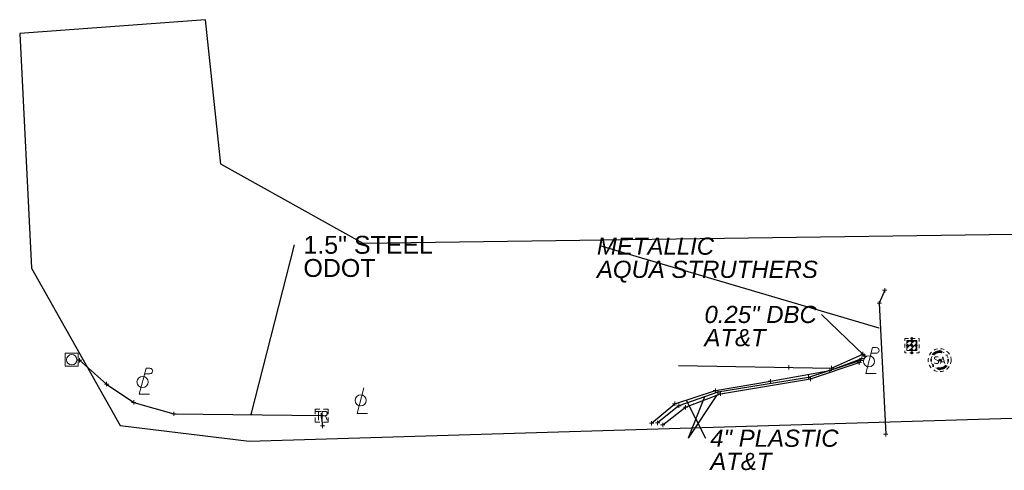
# Model space of a CAD drawing. Header units: feet. Extents: x 2474969 to 2485206, y 498780 to 500682.
# Tile 60 of 69: x 2483511 to 2483741, y 500177 to 500282. Entities that reach past the tile are written whole.
import ezdxf

# ---------------------------------------------------------------- set-up
doc = ezdxf.new("R2010")
doc.units = ezdxf.units.FT
doc.header["$MEASUREMENT"] = 0
for name, pattern in [('DGN Style 1', [0.063228, 0.000105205, -0.063123]), ('DGN Style 2', [0.017105, 0.010263, -0.006842]), ('DGN Style 4', [0.027369, 0.013684, -0.006842, 0, -0.006842]), ('DGN Style 5', [0.011974, 0.005132, -0.006842]), ('DGN Style 6', [6.093386, 0.003204, -1.281469, 2.242571, -1.281469, 0.003204, -1.281469]), ('DGN Style 7', [0.034211, 0.015395, -0.006842, 0.005132, -0.006842]), ('drainage01', [1.6, 0.85, -0.75]), ('interconnectex', [0]), ('OhDOT_USTN2', [0.11, 0.069, -0.041])]:
    doc.linetypes.add(name, pattern=pattern)
for name, color, linetype in [('DR_X_Cells', 151, 'OhDOT_USTN2'), ('GK_Drainage_Nodes', 7, 'Continuous'), ('LT_X_Poles', 2, 'Continuous'), ('SG_X_Interconnect_Cable', 7, 'interconnectex'), ('SG_X_Poles', 7, 'Continuous'), ('SG_X_PullBox', 7, 'Continuous'), ('TX_X_10', 7, 'Continuous'), ('UT_X_Misc_Cells', 7, 'Continuous'), ('UT_X_Sanitary_Cells', 3, 'Continuous'), ('UT_X_Telecom', 30, 'teleex'), ('UT_X_Water', 133, 'waterex')]:
    doc.layers.add(name, color=color, linetype=linetype)
for name, color, linetype, lineweight in [('DR_X_Cells (Construction)', 5, 'DGN Style 2', 0), ('GK_Drainage_Nodes (Construction)', 7, 'Continuous', 53), ('SG_X_PullBox (Construction)', 7, 'Continuous', 0), ('UT_X_Sanitary_Cells (Construction)', 3, 'Continuous', 0)]:
    doc.layers.add(name, color=color, linetype=linetype, lineweight=lineweight)
doc.layers.add('SV_X_Shot_Marker (Construction)', color=2, linetype='Continuous', lineweight=0, transparency=0.5)
doc.styles.add('Slanted-Normal LS 0.50', font='ariali.ttf', dxfattribs={"height": 0.14})
doc.styles.get("Standard").update_dxf_attribs({"font": 'arial.ttf'})
doc.styles.add('Standard-Linetype-Ex', font='font30.shx')
doc.styles.add('Style-Arial', font='arial.ttf')
doc.linetypes.add('teleex', pattern='A,0.2,-0.1,0.2,-0.1,0.2,-0.1,0.2,-0.1,["T",Standard-Linetype-Ex,S=0.14,R=0,X=0,Y=-0.05],-0.2', length=1.4)
doc.linetypes.add('waterex', pattern='A,0.2,-0.1,0.2,-0.1,0.2,-0.1,0.2,-0.1,["W",Standard-Linetype-Ex,S=0.14,R=0,X=0,Y=-0.05],-0.2', length=1.4)
doc.dimstyles.get("Standard").update_dxf_attribs({"dimtxt": 0.18, "dimasz": 0.18, "dimexe": 0.18, "dimexo": 0.0625, "dimgap": 0.09, "dimtad": 0, "dimtih": 1, "dimtoh": 1, "dimdec": 4, "dimzin": 0, "dimdsep": 46, "dimtxsty": 'Standard', "dimcen": 0.09, "dimadec": 0, "dimazin": 0, "dimtfac": 1, "dimtdec": 4, "dimtofl": 0, "dimtmove": 0, "dimatfit": 3, "dimfxl": 1, "dimtolj": 1, "dimtzin": 0, "dimarcsym": 0})

# ---------------------------------------------------------------- blocks, each defined once
blk = doc.blocks.new('MH1D-X-SAN_14')
at = {"layer": 'GK_Drainage_Nodes (Construction)', "color": 254, "linetype": 'DGN Style 6', "lineweight": 53}
blk.add_circle((0, 0), 2, dxfattribs=at)
at = {"layer": 'GK_Drainage_Nodes (Construction)', "color": 6, "linetype": 'DGN Style 1', "lineweight": 53}
blk.add_point((0, 2), dxfattribs=at)
at = {"layer": 'GK_Drainage_Nodes (Construction)', "color": 5, "linetype": 'DGN Style 7', "lineweight": 53}
blk.add_point((0, 0), dxfattribs=at)
at = {"layer": 'GK_Drainage_Nodes (Construction)', "color": 1, "linetype": 'DGN Style 5', "lineweight": 53}
blk.add_point((0, 0), dxfattribs=at)
at = {"layer": 'GK_Drainage_Nodes (Construction)', "color": 2, "linetype": 'DGN Style 4', "lineweight": 53}
blk.add_point((0, 0), dxfattribs=at)
at = {"layer": 'GK_Drainage_Nodes (Construction)', "color": 30, "linetype": 'DGN Style 2', "lineweight": 53}
blk.add_point((0, -2), dxfattribs=at)
at = {"layer": 'UT_X_Sanitary_Cells', "color": 3, "linetype": 'Continuous', "lineweight": 0, "flags": 128}
for points in [[(-0.33, 0.69), (-0.36, 0.71), (-0.4, 0.74), (-0.51, 0.77), (-0.65, 0.8), (-0.75, 0.8), (-0.79, 0.8), (-0.95, 0.76), (-1.09, 0.69), (-1.18, 0.59), (-1.2, 0.48), (-1.2, 0.41), (-1.18, 0.31), (-1.08, 0.22), (-0.38, -0.16), (-0.32, -0.21), (-0.29, -0.26), (-0.27, -0.33), (-0.27, -0.41), (-0.28, -0.48), (-0.29, -0.54), (-0.32, -0.6), (-0.35, -0.65), (-0.37, -0.69), (-0.41, -0.72), (-0.45, -0.75), (-0.5, -0.77), (-0.53, -0.79), (-0.65, -0.8), (-0.82, -0.8), (-0.94, -0.77), (-1.1, -0.69), (-1.2, -0.61)], [(0.21, -0.8), (0.71, 0.8), (1.2, -0.8)], [(1.08, -0.42), (0.34, -0.42)]]:
    blk.add_lwpolyline(points, dxfattribs=at)
at = {"layer": 'UT_X_Sanitary_Cells', "linetype": 'drainage01', "lineweight": 0}
blk.add_circle((0, 0), 2.67, dxfattribs=at)
at = {"layer": 'UT_X_Sanitary_Cells (Construction)', "color": 251, "linetype": 'drainage01', "lineweight": 0}
blk.add_circle((0, 0), 2, dxfattribs=at)
blk = doc.blocks.new('CB22B-X_9')
at = {"layer": 'DR_X_Cells', "color": 5, "linetype": 'Continuous', "lineweight": 0}
for p, q in [((-1.15, -0.61), (0.61, 1.15)), ((-1.15, 0.52), (-0.52, 1.15)), ((-0.55, -1.15), (1.15, 0.55)), ((0.58, -1.15), (1.15, -0.58))]:
    blk.add_line(p, q, dxfattribs=at)
at = {"layer": 'DR_X_Cells', "color": 4, "linetype": 'drainage01', "lineweight": 0}
blk.add_3dface([(-1.67, 1.67), (1.67, 1.67), (1.67, -1.67), (-1.67, -1.67)], dxfattribs=at)
at = {"layer": 'DR_X_Cells', "color": 5, "linetype": 'Continuous', "lineweight": 0}
blk.add_3dface([(-1.15, 1.15), (1.15, 1.15), (1.15, -1.15), (-1.15, -1.15)], dxfattribs=at)
at = {"layer": 'DR_X_Cells (Construction)', "color": 251, "linetype": 'drainage01', "lineweight": 0}
blk.add_3dface([(-1, 1), (1, 1), (1, -1), (-1, -1)], dxfattribs=at)
at = {"layer": 'GK_Drainage_Nodes (Construction)', "color": 254, "linetype": 'DGN Style 6', "lineweight": 53}
for p in [(-1, 0), (0, 1), (1, 0), (0, -1)]:
    blk.add_point(p, dxfattribs=at)
at = {"layer": 'GK_Drainage_Nodes (Construction)', "color": 30, "linetype": 'DGN Style 2', "lineweight": 53}
blk.add_point((0, 1.67), dxfattribs=at)
at = {"layer": 'GK_Drainage_Nodes (Construction)', "color": 5, "linetype": 'DGN Style 7', "lineweight": 53}
blk.add_point((0, 0), dxfattribs=at)
at = {"layer": 'GK_Drainage_Nodes (Construction)', "color": 1, "linetype": 'DGN Style 5', "lineweight": 53}
blk.add_point((0, 0), dxfattribs=at)
at = {"layer": 'GK_Drainage_Nodes (Construction)', "color": 2, "linetype": 'DGN Style 4', "lineweight": 53}
blk.add_point((0, 0), dxfattribs=at)
at = {"layer": 'GK_Drainage_Nodes (Construction)', "color": 6, "linetype": 'DGN Style 1', "lineweight": 53}
blk.add_point((0, -1.67), dxfattribs=at)
blk = doc.blocks.new('PLP_14')
at = {"layer": 'UT_X_Misc_Cells', "color": 1, "linetype": 'Continuous', "lineweight": 0}
for p, q in [((0.043, 0.16), (0.085, 0.16)), ((0.026, 0.096), (0.085, 0.096))]:
    blk.add_line(p, q, dxfattribs=at)
at = {"layer": 'UT_X_Misc_Cells', "color": 1, "linetype": 'Continuous', "lineweight": 0, "flags": 128}
blk.add_lwpolyline([(0.043, 0.16), (-0.037, -0.14), (0.083, -0.14)], dxfattribs=at)
at = {"layer": 'UT_X_Misc_Cells', "color": 1, "linetype": 'Continuous', "lineweight": 0}
blk.add_circle((0, 0), 0.065, dxfattribs=at)
at = {"layer": 'UT_X_Misc_Cells', "color": 1, "linetype": 'Continuous', "lineweight": 0, "extrusion": (0, 0, -1)}
blk.add_arc((-0.086, 0.128), 0.0319, 88.8767, 271.1233, dxfattribs=at)
blk = doc.blocks.new('LPOLE_7')
at = {"layer": 'LT_X_Poles', "color": 34, "linetype": 'Continuous', "lineweight": 0, "flags": 128}
blk.add_lwpolyline([(0.039, 0.148), (-0.039, -0.152), (0.079, -0.152)], dxfattribs=at)
at = {"layer": 'LT_X_Poles', "color": 34, "linetype": 'Continuous', "lineweight": 0}
blk.add_circle((0, 0), 0.065, dxfattribs=at)
blk = doc.blocks.new('SIGPB_22')
at = {"layer": 'SG_X_PullBox', "color": 7, "linetype": 'Continuous', "lineweight": 0, "flags": 128}
for points in [[(-0.02, 0.075), (-0.075, 0.075), (-0.075, 0.02)], [(-0.068, 0.05), (-0.006, 0.05)], [(-0.036, 0.05), (-0.036, -0.05)], [(0.006, -0.05), (0.006, 0.05), (0.043, 0.05), (0.047, 0.049), (0.053, 0.048), (0.055, 0.046), (0.058, 0.044), (0.061, 0.041), (0.063, 0.037), (0.065, 0.03), (0.065, 0.021), (0.064, 0.018), (0.062, 0.013), (0.059, 0.007), (0.056, 0.005), (0.054, 0.004), (0.052, 0.003), (0.05, 0.002), (0.043, 0.001), (0.006, 0.001)], [(0.075, 0.02), (0.075, 0.075), (0.02, 0.075)], [(0.043, 0.001), (0.065, -0.05)], [(-0.075, -0.02), (-0.075, -0.075), (-0.02, -0.075)], [(0.02, -0.075), (0.075, -0.075), (0.075, -0.02)]]:
    blk.add_lwpolyline(points, dxfattribs=at)
at = {"layer": 'SG_X_PullBox (Construction)', "color": 7, "linetype": 'Continuous', "lineweight": 30}
blk.add_point((0, 0), dxfattribs=at)
blk = doc.blocks.new('PLP_15')
at = {"layer": 'UT_X_Misc_Cells', "color": 1, "linetype": 'Continuous', "lineweight": 0}
for p, q in [((0.043, 0.16), (0.085, 0.16)), ((0.026, 0.096), (0.085, 0.096))]:
    blk.add_line(p, q, dxfattribs=at)
at = {"layer": 'UT_X_Misc_Cells', "color": 1, "linetype": 'Continuous', "lineweight": 0, "flags": 128}
blk.add_lwpolyline([(0.043, 0.16), (-0.038, -0.14), (0.082, -0.14)], dxfattribs=at)
at = {"layer": 'UT_X_Misc_Cells', "color": 1, "linetype": 'Continuous', "lineweight": 0}
blk.add_circle((0, 0), 0.065, dxfattribs=at)
at = {"layer": 'UT_X_Misc_Cells', "color": 1, "linetype": 'Continuous', "lineweight": 0, "extrusion": (0, 0, -1)}
blk.add_arc((-0.086, 0.128), 0.0319, 88.8767, 271.1233, dxfattribs=at)
blk = doc.blocks.new('SPOLE_14')
at = {"layer": 'SG_X_Poles', "color": 7, "linetype": 'Continuous', "lineweight": 0}
blk.add_circle((0, 0), 0.06, dxfattribs=at)
blk.add_3dface([(-0.075, -0.075), (0.075, -0.075), (0.075, 0.075), (-0.075, 0.075)], dxfattribs=at)
blk = doc.blocks.new('SVPT_523')
at = {"layer": 'SV_X_Shot_Marker (Construction)', "transparency": 33554495}
for p, q in [((-0.025, 0), (0.025, 0)), ((0, 0.025), (0, -0.025))]:
    blk.add_line(p, q, dxfattribs=at)
blk.add_point((0, 0), dxfattribs=at)
blk = doc.blocks.new('SVPT_524')
at = {"layer": 'SV_X_Shot_Marker (Construction)', "transparency": 33554495}
for p, q in [((-0.025, 0), (0.025, 0)), ((0, 0.025), (0, -0.025))]:
    blk.add_line(p, q, dxfattribs=at)
blk.add_point((0, 0), dxfattribs=at)
blk = doc.blocks.new('SVPT_525')
at = {"layer": 'SV_X_Shot_Marker (Construction)', "transparency": 33554495}
for p, q in [((-0.025, 0), (0.025, 0)), ((0, 0.025), (0, -0.025))]:
    blk.add_line(p, q, dxfattribs=at)
blk.add_point((0, 0), dxfattribs=at)
blk = doc.blocks.new('SVPT_526')
at = {"layer": 'SV_X_Shot_Marker (Construction)', "transparency": 33554495}
for p, q in [((-0.025, 0), (0.025, 0)), ((0, 0.025), (0, -0.025))]:
    blk.add_line(p, q, dxfattribs=at)
blk.add_point((0, 0), dxfattribs=at)
blk = doc.blocks.new('SVPT_527')
at = {"layer": 'SV_X_Shot_Marker (Construction)', "transparency": 33554495}
for p, q in [((-0.025, 0), (0.025, 0)), ((0, 0.025), (0, -0.025))]:
    blk.add_line(p, q, dxfattribs=at)
blk.add_point((0, 0), dxfattribs=at)
blk = doc.blocks.new('SVPT_528')
at = {"layer": 'SV_X_Shot_Marker (Construction)', "transparency": 33554495}
for p, q in [((-0.025, 0), (0.025, 0)), ((0, 0.025), (0, -0.025))]:
    blk.add_line(p, q, dxfattribs=at)
blk.add_point((0, 0), dxfattribs=at)
blk = doc.blocks.new('SVPT_529')
at = {"layer": 'SV_X_Shot_Marker (Construction)', "transparency": 33554495}
for p, q in [((0, 0.025), (0, -0.025)), ((-0.025, 0), (0.025, 0))]:
    blk.add_line(p, q, dxfattribs=at)
blk.add_point((0, 0), dxfattribs=at)
blk = doc.blocks.new('SVPT_530')
at = {"layer": 'SV_X_Shot_Marker (Construction)', "transparency": 33554495}
for p, q in [((-0.025, 0), (0.025, 0)), ((0, 0.025), (0, -0.025))]:
    blk.add_line(p, q, dxfattribs=at)
blk.add_point((0, 0), dxfattribs=at)
blk = doc.blocks.new('SVPT_531')
at = {"layer": 'SV_X_Shot_Marker (Construction)', "transparency": 33554495}
for p, q in [((-0.025, 0), (0.025, 0)), ((0, 0.025), (0, -0.025))]:
    blk.add_line(p, q, dxfattribs=at)
blk.add_point((0, 0), dxfattribs=at)
blk = doc.blocks.new('SVPT_532')
at = {"layer": 'SV_X_Shot_Marker (Construction)', "transparency": 33554495}
for p, q in [((-0.025, 0), (0.025, 0)), ((0, 0.025), (0, -0.025))]:
    blk.add_line(p, q, dxfattribs=at)
blk.add_point((0, 0), dxfattribs=at)
blk = doc.blocks.new('SVPT_533')
at = {"layer": 'SV_X_Shot_Marker (Construction)', "transparency": 33554495}
for p, q in [((-0.025, 0), (0.025, 0)), ((0, 0.025), (0, -0.025))]:
    blk.add_line(p, q, dxfattribs=at)
blk.add_point((0, 0), dxfattribs=at)
blk = doc.blocks.new('SVPT_534')
at = {"layer": 'SV_X_Shot_Marker (Construction)', "transparency": 33554495}
for p, q in [((-0.025, 0), (0.025, 0)), ((0, 0.025), (0, -0.025))]:
    blk.add_line(p, q, dxfattribs=at)
blk.add_point((0, 0), dxfattribs=at)
blk = doc.blocks.new('SVPT_535')
at = {"layer": 'SV_X_Shot_Marker (Construction)', "transparency": 33554495}
for p, q in [((-0.025, 0), (0.025, 0)), ((0, 0.025), (0, -0.025))]:
    blk.add_line(p, q, dxfattribs=at)
blk.add_point((0, 0), dxfattribs=at)
blk = doc.blocks.new('SVPT_536')
at = {"layer": 'SV_X_Shot_Marker (Construction)', "transparency": 33554495}
for p, q in [((-0.025, 0), (0.025, 0)), ((0, 0.025), (0, -0.025))]:
    blk.add_line(p, q, dxfattribs=at)
blk.add_point((0, 0), dxfattribs=at)
blk = doc.blocks.new('SVPT_537')
at = {"layer": 'SV_X_Shot_Marker (Construction)', "transparency": 33554495}
for p, q in [((-0.025, 0), (0.025, 0)), ((0, 0.025), (0, -0.025))]:
    blk.add_line(p, q, dxfattribs=at)
blk.add_point((0, 0), dxfattribs=at)
blk = doc.blocks.new('SVPT_538')
at = {"layer": 'SV_X_Shot_Marker (Construction)', "transparency": 33554495}
for p, q in [((-0.025, 0), (0.025, 0)), ((0, 0.025), (0, -0.025))]:
    blk.add_line(p, q, dxfattribs=at)
blk.add_point((0, 0), dxfattribs=at)
blk = doc.blocks.new('SVPT_539')
at = {"layer": 'SV_X_Shot_Marker (Construction)', "transparency": 33554495}
for p, q in [((-0.025, 0), (0.025, 0)), ((0, 0.025), (0, -0.025))]:
    blk.add_line(p, q, dxfattribs=at)
blk.add_point((0, 0), dxfattribs=at)
blk = doc.blocks.new('SVPT_540')
at = {"layer": 'SV_X_Shot_Marker (Construction)', "transparency": 33554495}
for p, q in [((-0.025, 0), (0.025, 0)), ((0, 0.025), (0, -0.025))]:
    blk.add_line(p, q, dxfattribs=at)
blk.add_point((0, 0), dxfattribs=at)
blk = doc.blocks.new('SVPT_541')
at = {"layer": 'SV_X_Shot_Marker (Construction)', "transparency": 33554495}
for p, q in [((-0.025, 0), (0.025, 0)), ((0, 0.025), (0, -0.025))]:
    blk.add_line(p, q, dxfattribs=at)
blk.add_point((0, 0), dxfattribs=at)
blk = doc.blocks.new('SVPT_542')
at = {"layer": 'SV_X_Shot_Marker (Construction)', "transparency": 33554495}
for p, q in [((-0.025, 0), (0.025, 0)), ((0, 0.025), (0, -0.025))]:
    blk.add_line(p, q, dxfattribs=at)
blk.add_point((0, 0), dxfattribs=at)
blk = doc.blocks.new('SVPT_543')
at = {"layer": 'SV_X_Shot_Marker (Construction)', "transparency": 33554495}
for p, q in [((-0.025, 0), (0.025, 0)), ((0, 0.025), (0, -0.025))]:
    blk.add_line(p, q, dxfattribs=at)
blk.add_point((0, 0), dxfattribs=at)
blk = doc.blocks.new('SVPT_544')
at = {"layer": 'SV_X_Shot_Marker (Construction)', "transparency": 33554495}
for p, q in [((-0.025, 0), (0.025, 0)), ((0, 0.025), (0, -0.025))]:
    blk.add_line(p, q, dxfattribs=at)
blk.add_point((0, 0), dxfattribs=at)
blk = doc.blocks.new('SVPT_545')
at = {"layer": 'SV_X_Shot_Marker (Construction)', "transparency": 33554495}
for p, q in [((-0.025, 0), (0.025, 0)), ((0, 0.025), (0, -0.025))]:
    blk.add_line(p, q, dxfattribs=at)
blk.add_point((0, 0), dxfattribs=at)
blk = doc.blocks.new('SVPT_546')
at = {"layer": 'SV_X_Shot_Marker (Construction)', "transparency": 33554495}
for p, q in [((-0.025, 0), (0.025, 0)), ((0, 0.025), (0, -0.025))]:
    blk.add_line(p, q, dxfattribs=at)
blk.add_point((0, 0), dxfattribs=at)
blk = doc.blocks.new('SVPT_547')
at = {"layer": 'SV_X_Shot_Marker (Construction)', "transparency": 33554495}
for p, q in [((0, 0.025), (0, -0.025)), ((-0.025, 0), (0.025, 0))]:
    blk.add_line(p, q, dxfattribs=at)
blk.add_point((0, 0), dxfattribs=at)
blk = doc.blocks.new('SVPT_548')
at = {"layer": 'SV_X_Shot_Marker (Construction)', "transparency": 33554495}
for p, q in [((-0.025, 0), (0.025, 0)), ((0, 0.025), (0, -0.025))]:
    blk.add_line(p, q, dxfattribs=at)
blk.add_point((0, 0), dxfattribs=at)
blk = doc.blocks.new('SVPT_549')
at = {"layer": 'SV_X_Shot_Marker (Construction)', "transparency": 33554495}
for p, q in [((-0.025, 0), (0.025, 0)), ((0, 0.025), (0, -0.025))]:
    blk.add_line(p, q, dxfattribs=at)
blk.add_point((0, 0), dxfattribs=at)
blk = doc.blocks.new('SVPT_550')
at = {"layer": 'SV_X_Shot_Marker (Construction)', "transparency": 33554495}
for p, q in [((-0.025, 0), (0.025, 0)), ((0, 0.025), (0, -0.025))]:
    blk.add_line(p, q, dxfattribs=at)
blk.add_point((0, 0), dxfattribs=at)
blk = doc.blocks.new('SVPT_551')
at = {"layer": 'SV_X_Shot_Marker (Construction)', "transparency": 33554495}
for p, q in [((-0.025, 0), (0.025, 0)), ((0, 0.025), (0, -0.025))]:
    blk.add_line(p, q, dxfattribs=at)
blk.add_point((0, 0), dxfattribs=at)
blk = doc.blocks.new('TerminatorOpen_0.5')
at = {"color": 0, "linetype": 'ByBlock', "lineweight": -2}
for q in [(-1, 0.25), (-1, 0), (-1, -0.25)]:
    blk.add_line((0, 0), q, dxfattribs=at)

msp = doc.modelspace()

# ---------------------------------------------------------------- linework, layer by layer
at = {"layer": 'SG_X_Interconnect_Cable'}
msp.add_polyline3d([(2483524.95, 500202.52, 1055.95), (2483531.22, 500196.97, 1055.25), (2483537.55, 500192.72, 1054.89), (2483546.92, 500190.05, 1054.42), (2483581.3, 500189.68, 1054.33), (2483581.61, 500187.25, 1053.62)], dxfattribs=at)
at = {"layer": 'TX_X_10', "flags": 128}
for points in [[(2483952.24, 500189.21), (2483972.36, 500227.54), (2483972.91, 500234.99), (2483591.05, 500229.77), (2483557.84, 500248.23), (2483554.26, 500281.87), (2483510.96, 500278.67), (2483513.74, 500223.96)], [(2483513.74, 500223.96), (2483534.4, 500187.36), (2483564.46, 500183.7), (2483747.46, 500189.21)]]:
    msp.add_lwpolyline(points, dxfattribs=at)
at = {"layer": 'UT_X_Telecom', "flags": 128}
for points in [[(2483658.34, 500187.87), (2483663.75, 500192.4), (2483673.21, 500195.45), (2483686.05, 500197.66), (2483699.91, 500200.14), (2483707.35, 500202.92)], [(2483707.1, 500202.47), (2483694.95, 500198.53), (2483673.82, 500195.09), (2483664.72, 500191.92), (2483659.73, 500187.94)], [(2483664.58, 500201.29), (2483700.27, 500200.71), (2483707.61, 500203.98), (2483708.11, 500203.49)], [(2483660.93, 500187.46), (2483666.27, 500191.59), (2483674.43, 500194.71), (2483695.38, 500198.2), (2483706.76, 500202)]]:
    msp.add_lwpolyline(points, dxfattribs=at)
at = {"layer": 'UT_X_Water', "flags": 128}
msp.add_lwpolyline([(2483712.71, 500218.84), (2483711.44, 500215.8), (2483712.95, 500185.28)], dxfattribs=at)

# ---------------------------------------------------------------- block references
at = {"layer": 'DR_X_Cells', "color": 5, "linetype": 'Continuous', "lineweight": 0}
msp.add_blockref('CB22B-X_9', (2483719.05, 500205.97, 1052.05), dxfattribs=at)
at = {"layer": 'GK_Drainage_Nodes', "color": 30, "linetype": 'DGN Style 2', "lineweight": 53}
msp.add_blockref('MH1D-X-SAN_14', (2483725.54, 500202.55, 1051.95), dxfattribs=at)
at = {"layer": 'LT_X_Poles', "color": 34, "linetype": 'Continuous', "lineweight": 0, "xscale": 20, "yscale": 20, "zscale": 20}
msp.add_blockref('LPOLE_7', (2483590.48, 500193.18, 1054.76), dxfattribs=at)
at = {"layer": 'SG_X_Poles', "color": 7, "linetype": 'Continuous', "lineweight": 0, "xscale": 20, "yscale": 20, "zscale": 20}
msp.add_blockref('SPOLE_14', (2483523.1, 500202.66, 1056.19), dxfattribs=at)
at = {"layer": 'SG_X_PullBox', "color": 7, "linetype": 'Continuous', "lineweight": 0, "xscale": 20, "yscale": 20, "zscale": 20}
msp.add_blockref('SIGPB_22', (2483581.39, 500189.6, 1054.32), dxfattribs=at)
at = {"layer": 'SV_X_Shot_Marker (Construction)', "transparency": 33554495, "xscale": 20, "yscale": 20, "zscale": 20}
for name, p in [('SVPT_549', (2483712.71, 500218.84, 1053.33)), ('SVPT_550', (2483711.44, 500215.8, 1052.9)), ('SVPT_546', (2483707.61, 500203.98, 1051.8)), ('SVPT_523', (2483524.95, 500202.52, 1055.95)), ('SVPT_544', (2483706.76, 500202, 1051.78)), ('SVPT_535', (2483707.1, 500202.47, 1051.8)), ('SVPT_534', (2483707.35, 500202.92, 1051.79)), ('SVPT_545', (2483708.11, 500203.49, 1051.87)), ('SVPT_548', (2483690.36, 500200.87, 1052.21)), ('SVPT_533', (2483699.91, 500200.14, 1052.45)), ('SVPT_547', (2483700.27, 500200.71, 1052.19)), ('SVPT_532', (2483686.05, 500197.66, 1052)), ('SVPT_536', (2483694.95, 500198.53, 1052.08)), ('SVPT_543', (2483695.38, 500198.2, 1051.86)), ('SVPT_524', (2483531.22, 500196.97, 1055.25)), ('SVPT_531', (2483673.21, 500195.45, 1052.18)), ('SVPT_537', (2483673.82, 500195.09, 1052.02)), ('SVPT_542', (2483674.43, 500194.71, 1051.91)), ('SVPT_525', (2483537.55, 500192.72, 1054.89)), ('SVPT_530', (2483663.75, 500192.4, 1052.55)), ('SVPT_538', (2483664.72, 500191.92, 1052.36)), ('SVPT_541', (2483666.27, 500191.59, 1052.55)), ('SVPT_526', (2483546.92, 500190.05, 1054.42)), ('SVPT_527', (2483581.3, 500189.68, 1054.33)), ('SVPT_529', (2483658.34, 500187.87, 1052.97)), ('SVPT_539', (2483659.73, 500187.94, 1052.87)), ('SVPT_528', (2483581.61, 500187.25, 1053.62)), ('SVPT_540', (2483660.93, 500187.46, 1052.86)), ('SVPT_551', (2483712.95, 500185.28, 1052.47))]:
    msp.add_blockref(name, p, dxfattribs=at)
at = {"layer": 'UT_X_Misc_Cells', "color": 1, "linetype": 'Continuous', "lineweight": 0, "xscale": 20, "yscale": 20, "zscale": 20}
for name, p in [('PLP_14', (2483709.04, 500202.28, 1051.92)), ('PLP_15', (2483539.62, 500197.47, 1055.32))]:
    msp.add_blockref(name, p, dxfattribs=at)

# ---------------------------------------------------------------- texts
at = {"layer": 'Defpoints', "color": 7, "insert": (2483577.14, 500231.51, 0), "char_height": 4.167, "attachment_point": 1, "rotation": 360, "line_spacing_factor": 0.776524, "style": 'Style-Arial'}
msp.add_mtext('1.5" STEEL\\PODOT', dxfattribs=at)
at = {"layer": 'Defpoints', "attachment_point": 1, "rotation": 0, "line_spacing_factor": 0.81, "style": 'Slanted-Normal LS 0.50'}
for s, insert, char_height in [('METALLIC\\PAQUA STRUTHERS', (2483645.59, 500231.12), 4.0004), ('0.25" DBC\\PAT&T', (2483670.67, 500215.21, 1052.2), 4), ('4" PLASTIC\\PAT&T', (2483672.02, 500186.37, 1052.55), 4)]:
    msp.add_mtext(s, dxfattribs=dict(at, insert=insert, char_height=char_height))

# ---------------------------------------------------------------- leaders
at = {"layer": 'Defpoints'}
for points, override in [([(2483564.98, 500189.89, 0), (2483575.06, 500229.42, 0)], {"dimscale": 0, "dimtxt": 0.208348, "dimasz": 0.208348, "dimgap": 0.104174, "dimtad": 0, "dimtxsty": 'Style-Arial', "dimldrblk": 'TerminatorOpen_0.5'}), ([(2483711.42, 500209.99), (2483646.59, 500229.12)], {"dimscale": 0, "dimtxt": 0.100007, "dimasz": 0.100007, "dimgap": 0.050004, "dimtad": 0, "dimtxsty": 'Style-Arial', "dimldrblk": 'TerminatorOpen_0.5'}), ([(2483707.87, 500203.73, 1051.83), (2483697.93, 500213.21, 1051.83)], {"dimscale": 0, "dimtxt": 0.100007, "dimasz": 0.100007, "dimgap": 0.050004, "dimtad": 0, "dimtxsty": 'Style-Arial', "dimldrblk": 'TerminatorOpen_0.5'}), ([(2483666.41, 500193.26, 1052.44), (2483670.91, 500184.37, 1052.44)], {"dimscale": 0, "dimtxt": 0.100007, "dimasz": 0.100007, "dimgap": 0.050004, "dimtad": 0, "dimtxsty": 'Style-Arial', "dimldrblk": 'TerminatorOpen_0.5'}), ([(2483673.51, 500194.36, 1051.98), (2483666.91, 500184.37, 1051.98)], {"dimscale": 0, "dimtxt": 0.100007, "dimasz": 0.100007, "dimgap": 0.050004, "dimtad": 1, "dimtxsty": 'Style-Arial', "dimldrblk": 'TerminatorOpen_0.5'}), ([(2483670.65, 500193.99, 1052.14), (2483666.91, 500184.37, 1052.14)], {"dimscale": 0, "dimtxt": 0.100007, "dimasz": 0.100007, "dimgap": 0.050004, "dimtad": 1, "dimtxsty": 'Style-Arial', "dimldrblk": 'TerminatorOpen_0.5'})]:
    msp.add_leader(points, dimstyle='Standard', override=override, dxfattribs=at)

doc.saveas('drawing.dxf')
